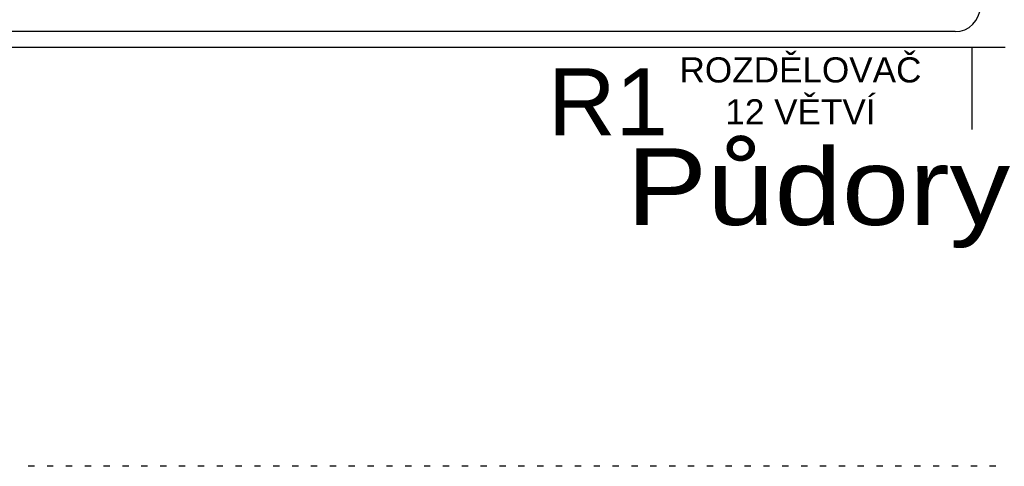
# Model space of a CAD drawing. Extents: x 997 to 109698, y 921 to 94021.
# Tile 74 of 256: x 31016 to 36892, y 921 to 3585. Entities that reach past the tile are written whole.
import ezdxf
from ezdxf.enums import TextEntityAlignment as Align

# ---------------------------------------------------------------- set-up
doc = ezdxf.new("R2010")
doc.units = 0
doc.header["$MEASUREMENT"] = 0
for name, color, linetype in [('1', 7, 'CONTINUOUS'), ('40', 7, 'CONTINUOUS'), ('41', 7, 'CONTINUOUS'), ('42', 7, 'CONTINUOUS'), ('56', 15, 'CONTINUOUS')]:
    doc.layers.add(name, color=color, linetype=linetype)
doc.styles.get("Standard").update_dxf_attribs({"font": 'Arial.ttf', "height": 0.2})

msp = doc.modelspace()

# ---------------------------------------------------------------- linework, layer by layer
at = {"layer": '1', "color": 141}
for p, q in [((31103.679858, 920.953237), (31066.179858, 920.953237)), ((31216.179858, 920.953237), (31178.679858, 920.953237)), ((31328.679858, 920.953237), (31291.179858, 920.953237)), ((31441.179858, 920.953237), (31403.679858, 920.953237)), ((31553.679858, 920.953237), (31516.179858, 920.953237)), ((31666.179858, 920.953237), (31628.679858, 920.953237)), ((31778.679858, 920.953237), (31741.179858, 920.953237)), ((31891.179858, 920.953237), (31853.679858, 920.953237)), ((32003.679858, 920.953237), (31966.179858, 920.953237)), ((32116.179858, 920.953237), (32078.679858, 920.953237)), ((32228.679858, 920.953237), (32191.179858, 920.953237)), ((32341.179858, 920.953237), (32303.679858, 920.953237)), ((32453.679858, 920.953237), (32416.179858, 920.953237)), ((32566.179858, 920.953237), (32528.679858, 920.953237)), ((32678.679858, 920.953237), (32641.179858, 920.953237)), ((32791.179858, 920.953237), (32753.679858, 920.953237)), ((32903.679858, 920.953237), (32866.179858, 920.953237)), ((33016.179858, 920.953237), (32978.679858, 920.953237)), ((33128.679858, 920.953237), (33091.179858, 920.953237)), ((33241.179858, 920.953237), (33203.679858, 920.953237)), ((33353.679858, 920.953237), (33316.179858, 920.953237)), ((33466.179858, 920.953237), (33428.679858, 920.953237)), ((33578.679858, 920.953237), (33541.179858, 920.953237)), ((33691.179858, 920.953237), (33653.679858, 920.953237)), ((33803.679858, 920.953237), (33766.179858, 920.953237)), ((33916.179858, 920.953237), (33878.679858, 920.953237)), ((34028.679858, 920.953237), (33991.179858, 920.953237)), ((34141.179858, 920.953237), (34103.679858, 920.953237)), ((34253.679858, 920.953237), (34216.179858, 920.953237)), ((34366.179858, 920.953237), (34328.679858, 920.953237)), ((34478.679858, 920.953237), (34441.179858, 920.953237)), ((34591.179858, 920.953237), (34553.679858, 920.953237)), ((34703.679858, 920.953237), (34666.179858, 920.953237)), ((34816.179858, 920.953237), (34778.679858, 920.953237)), ((34928.679858, 920.953237), (34891.179858, 920.953237)), ((35041.179858, 920.953237), (35003.679858, 920.953237)), ((35153.679858, 920.953237), (35116.179858, 920.953237)), ((35266.179858, 920.953237), (35228.679858, 920.953237)), ((35378.679858, 920.953237), (35341.179858, 920.953237)), ((35491.179858, 920.953237), (35453.679858, 920.953237)), ((35603.679858, 920.953237), (35566.179858, 920.953237)), ((35716.179858, 920.953237), (35678.679858, 920.953237)), ((35828.679858, 920.953237), (35791.179858, 920.953237)), ((35941.179858, 920.953237), (35903.679858, 920.953237)), ((36053.679858, 920.953237), (36016.179858, 920.953237)), ((36166.179858, 920.953237), (36128.679858, 920.953237)), ((36278.679858, 920.953237), (36241.179858, 920.953237)), ((36391.179858, 920.953237), (36353.679858, 920.953237)), ((36503.679858, 920.953237), (36466.179858, 920.953237)), ((36616.179858, 920.953237), (36578.679858, 920.953237)), ((36728.679858, 920.953237), (36691.179858, 920.953237)), ((36841.179858, 920.953237), (36803.679858, 920.953237))]:
    msp.add_line(p, q, dxfattribs=at)
at = {"layer": '40', "color": 8, "linetype": 'Continuous'}
for p, q in [((13097.601607, 3420.953237), (36897.636205, 3420.953237)), ((36897.636205, 3419.953237), (36697.636205, 3419.953237)), ((36697.636205, 3419.953237), (36697.636205, 2929.26408))]:
    msp.add_line(p, q, dxfattribs=at)
at = {"layer": '42', "color": 117}
msp.add_line((36597.636205, 3513.589316), (28201.236016, 3513.589316), dxfattribs=at)
msp.add_arc((36597.636205, 3663.589316), 150, 270, 0, dxfattribs=at)

# ---------------------------------------------------------------- texts
at = {"layer": '1', "color": 250, "width": 1.131148}
msp.add_text('Půdorys 1.PP', height=457.5, dxfattribs=at).set_placement((36845.959712, 2360.489588), align=Align.CENTER)
at = {"layer": '41', "color": 164}
for s, p in [('ROZDĚLOVAČ', (35675.178052, 3210.490878)), ('12 VĚTVÍ', (35675.178052, 2960.490878))]:
    msp.add_text(s, height=150, rotation=0.010505, dxfattribs=at).set_placement(p, align=Align.CENTER)
at = {"layer": '56', "color": 1}
msp.add_text('R1', height=400, dxfattribs=at).set_placement((34168.877695, 2894.81555))

doc.saveas('drawing.dxf')
